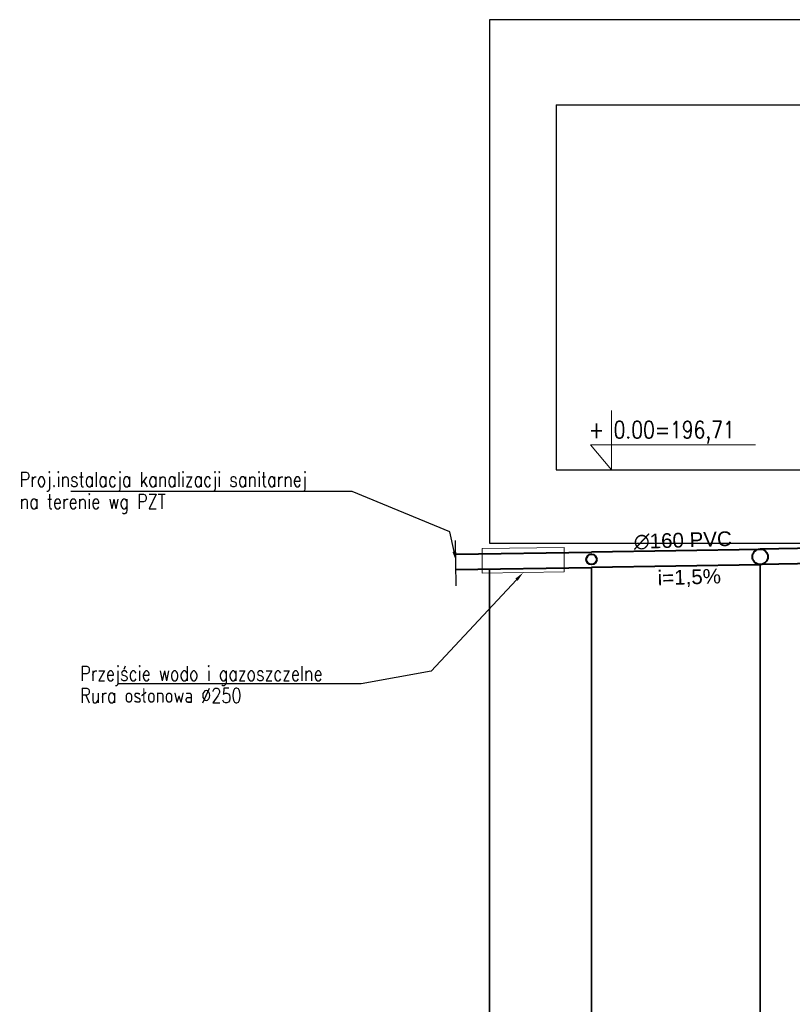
# Model space of a CAD drawing. Header units: inches. Extents: x -4581 to 28141, y -59678 to 5024.
# Tile 5 of 18: x 9905 to 10693, y 3743 to 4747. Entities that reach past the tile are written whole.
import ezdxf
from ezdxf import colors
from ezdxf.entities.mleader import LeaderData, LeaderLine
from ezdxf.lldxf.tags import DXFTag
from ezdxf.math import Vec2, Vec3

# ---------------------------------------------------------------- set-up
doc = ezdxf.new("R2010")
doc.units = ezdxf.units.IN
doc.header["$MEASUREMENT"] = 0
for name, color, linetype, lineweight in [('__B_OPIS', 10, 'Continuous', 25), ('IS - opis tabeli profilu', 7, 'Continuous', 30), ('IS - R - opis rzędne', 232, 'Continuous', 9)]:
    doc.layers.add(name, color=color, linetype=linetype, lineweight=lineweight)
for name, color, linetype, true_color in [('IS_Sieci_na_profilu', 7, 'SOLID', 0x000000), ('IS_Tabelka_profilu', 7, 'SOLID', 0x000000), ('IS_Teren_proj', 7, 'SOLID', 0x000000)]:
    doc.layers.add(name, color=color, linetype=linetype, true_color=true_color)
doc.styles.add('ROMANS', font='romans.shx')
doc.styles.add('STYL1', font='SIMPLEX.SHX', dxfattribs={"width": 0.8})
tags = doc.linetypes.add('SOLID', pattern=[10, 10, 0]).pattern_tags.tags
tags[6:7] = [DXFTag(74, 4), DXFTag(75, 0), DXFTag(340, '0'), DXFTag(46, 0.0), DXFTag(50, 0.0), DXFTag(44, 0.0), DXFTag(45, 0.0)]
tags[4:5] = [DXFTag(74, 4), DXFTag(75, 0), DXFTag(340, '0'), DXFTag(46, 0.0), DXFTag(50, 0.0), DXFTag(44, 0.0), DXFTag(45, 0.0)]

msp = doc.modelspace()

# ---------------------------------------------------------------- linework, layer by layer
msp.add_line((10350, 4169.3), (10349.5, 4215.6))
at = {"layer": 'IS - R - opis rzędne'}
for p, q in [((10508.7, 4348.3), (10508.7, 4287.8)), ((10508.7, 4287.8), (10487.2, 4313.1)), ((10487.2, 4313.1), (10655.5, 4313.1))]:
    msp.add_line(p, q, dxfattribs=at)
at = {"layer": 'IS_Sieci_na_profilu', "color": 1, "lineweight": 9}
for p, q in [((10460.3, 4208.5), (10376.8, 4207.3)), ((10460.3, 4183.5), (10460.3, 4208.5)), ((10376.7, 4182.3), (10376.8, 4207.3)), ((10376.7, 4182.3), (10460.3, 4183.5))]:
    msp.add_line(p, q, dxfattribs=at)
at = {"layer": 'IS_Sieci_na_profilu', "color": 34, "lineweight": 40}
for p, q in [((10660.2, 4207.1), (10822.9, 4209.5)), ((10349.6, 4201.6), (10488.2, 4203.6)), ((10488.2, 4204.1), (10660.2, 4206.7)), ((10349.2, 4186), (10488.2, 4188.1)), ((10488.2, 4188.5), (10660.2, 4191.1)), ((10660.2, 4191.5), (10804.2, 4193.7))]:
    msp.add_line(p, q, dxfattribs=at)
for centre, radius in [((10488.2, 4196.3), 5.3), ((10660.3, 4199), 7.9)]:
    msp.add_circle(centre, radius, dxfattribs=at)
at = {"layer": 'IS_Tabelka_profilu'}
for p, q in [((10488.2, 4188.5), (10488.2, 3116.8)), ((10488.2, 3116.8), (10488.2, 4188.5)), ((10660.2, 4191.5), (10660.2, 3116.8)), ((10660.2, 3116.8), (10660.2, 4191.5)), ((10384.2, 4186.5), (10384.2, 3116.8)), ((10384.2, 3116.8), (10384.2, 4186.5))]:
    msp.add_line(p, q, dxfattribs=at)
at = {"layer": 'IS_Teren_proj'}
for p, q in [((10384.2, 4746.8), (10384.2, 4212.8)), ((11404.2, 4746.8), (10384.2, 4746.8)), ((10452.2, 4659.8), (10452.2, 4287.8)), ((10452.2, 4659.8), (11404.2, 4659.8)), ((10452.2, 4287.8), (10488.2, 4287.8)), ((10488.2, 4287.8), (10660.2, 4287.8)), ((10660.2, 4287.8), (10804.2, 4287.8)), ((10384.2, 4212.8), (10488.2, 4212.8)), ((10488.2, 4212.8), (10660.2, 4212.8)), ((10660.2, 4212.8), (10804.2, 4212.8))]:
    msp.add_line(p, q, dxfattribs=at)

# ---------------------------------------------------------------- texts
at = {"layer": 'IS - opis tabeli profilu', "char_height": 15, "width": 274.472, "attachment_point": 7, "rotation": 1.7888}
for s, insert in [('{\\fArial|b0|i0|c238|p0;∅160 PVC\\Ftxt.shx|c238; }', (10531.6, 4206, 0)), ('{\\fArial|b0|i0|c238|p0;i=1,5%}', (10556, 4167.1, 0))]:
    msp.add_mtext(s, dxfattribs=dict(at, insert=insert))
at = {"layer": 'IS - R - opis rzędne', "style": 'ROMANS', "width": 0.8}
msp.add_text('+ 0.00=196,71', height=17.5, dxfattribs=at).set_placement((10485.6, 4319.8))

# ---------------------------------------------------------------- leaders
at = {"layer": '__B_OPIS'}
ml = msp.add_multileader_mtext('Standard', dxfattribs=at)
ml.set_content('{\\Fsimplex.shx|c1;Proj.instalacja kanalizacji sanitarnej\\Pna terenie wg PZT }', color=256, style='STYL1')
ml.set_leader_properties(color=256)
ml.build(insert=Vec2(0, 0))
ml.multileader.update_dxf_attribs({"has_text_frame": 1, "text_left_attachment_type": 6, "text_right_attachment_type": 6, "text_top_attachment_type": 0, "text_bottom_attachment_type": 0, "dogleg_length": 0.1, "arrow_head_size": 10})
ctx = ml.context
ctx.base_point, ctx.char_height, ctx.arrow_head_size, ctx.landing_gap_size, ctx.plane_origin = Vec3(9894.6, 4265.4), 15, 10, 10, Vec3(3590.3, 8416.9)
ctx.left_attachment, ctx.right_attachment, ctx.attachment_type = 6, 6, 2
notes = []
notes.append((ctx, [(0, (1, 1, 0), (10243.8, 4265.4), (-1, 0), 0.01, [(0, [(10350.1, 4194.5), (10343.5, 4224.4)], 256, [])])]))
ctx.mtext.insert, ctx.mtext.line_spacing_factor, ctx.mtext.flow_direction = Vec3(9904.6, 4285.4), 0.9, 5
ml = msp.add_multileader_mtext('Standard', dxfattribs=at)
ml.set_content('{\\Fsimplex.shx|c1;Przejście wodo i gazoszczelne\\PRura osłonowa %%C250}', color=256, style='STYL1')
ml.set_leader_properties(color=256)
ml.build(insert=Vec2(0, 0))
ml.multileader.update_dxf_attribs({"has_text_frame": 1, "text_left_attachment_type": 6, "text_right_attachment_type": 6, "text_top_attachment_type": 0, "text_bottom_attachment_type": 0, "dogleg_length": 0.1, "arrow_head_size": 10})
ctx = ml.context
ctx.base_point, ctx.char_height, ctx.arrow_head_size, ctx.landing_gap_size, ctx.plane_origin = Vec3(9956.4, 4069.5), 15, 10, 10, Vec3(3552.6, 8674.3)
ctx.left_attachment, ctx.right_attachment, ctx.attachment_type = 6, 6, 2
notes.append((ctx, [(0, (1, 1, 0), (10253, 4069.5), (-1, 0), 0.01, [(0, [(10418.5, 4182.9), (10324.7, 4082.3)], 256, [])])]))
ctx.mtext.insert, ctx.mtext.line_spacing_factor, ctx.mtext.flow_direction = Vec3(9966.4, 4087.5), 0.9, 5
for ctx, leaders in notes:
    for number, flags, end, landing, length, lines in leaders:
        leader = LeaderData()
        leader.index, (leader.has_last_leader_line, leader.has_dogleg_vector, leader.attachment_direction) = number, flags
        leader.last_leader_point, leader.dogleg_vector, leader.dogleg_length = Vec3(end), Vec3(landing), length
        for number, points, colour, breaks in lines:
            line = LeaderLine()
            line.index, line.vertices, line.color, line.breaks = number, Vec3.list(points), colors.encode_raw_color(colour), breaks
            leader.lines.append(line)
        ctx.leaders.append(leader)

doc.saveas('drawing.dxf')
